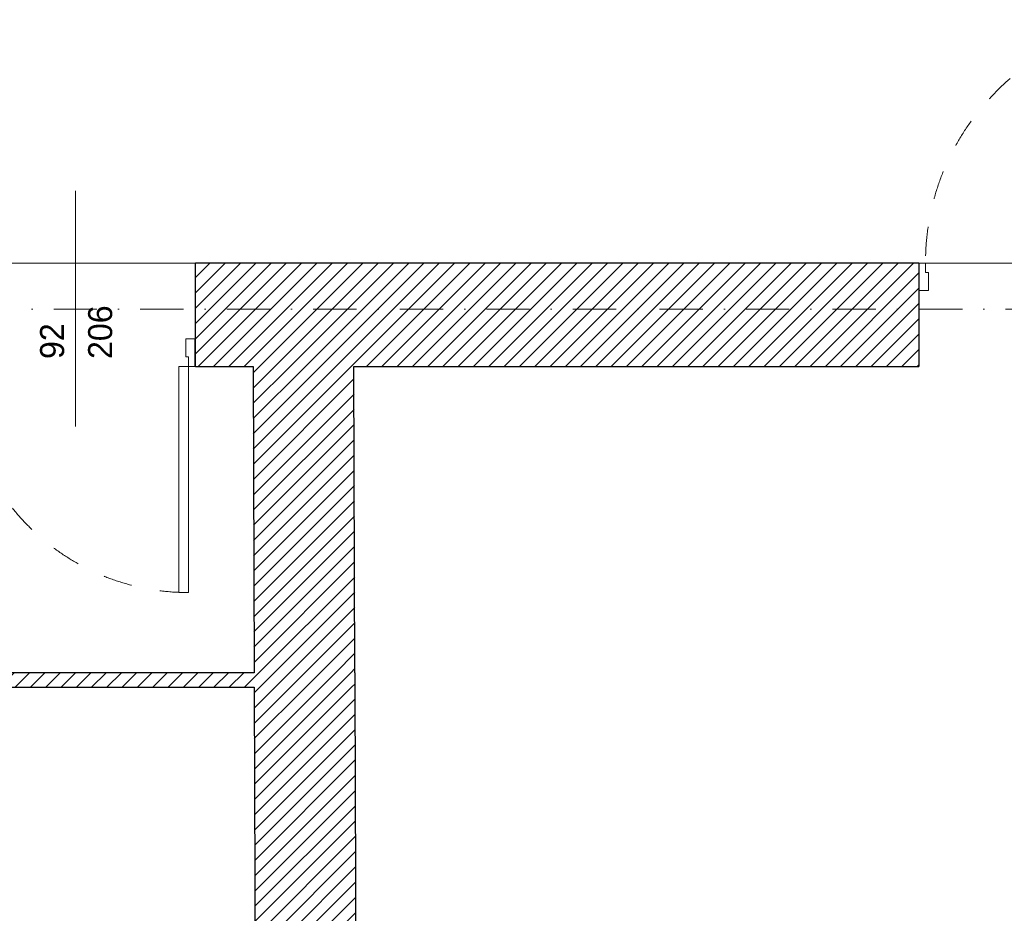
# Model space of a CAD drawing. Header units: millimetres. Extents: x -140780 to 266886, y -104422 to 233759.
# Tile 38 of 104: x 202975 to 207072, y 110692 to 114410. Entities that reach past the tile are written whole.
import ezdxf
from ezdxf.enums import TextEntityAlignment as Align

# ---------------------------------------------------------------- set-up
doc = ezdxf.new("R2010")
doc.units = ezdxf.units.MM
doc.header["$MEASUREMENT"] = 0
doc.linetypes.add('Kropki i Kreski', pattern=[360, 180, -90, 0, -90])
doc.linetypes.add('Przerywana', pattern=[240, 120, -120])
for name, color, linetype in [('Drzwi ArchiCAD', 7, 'Continuous'), ('Konstrukcja - Siatki mod', 7, 'Continuous'), ('KR_INW', 7, 'Continuous'), ('NAPIS_SODON', 7, 'Continuous'), ('Znaczniki drzwi ArchiCADa', 7, 'Continuous')]:
    doc.layers.add(name, color=color, linetype=linetype)
for name, color, linetype, lineweight in [('Drzwi ArchiCAD_Nr_pióra__1', 7, 'Continuous', 13), ('Drzwi ArchiCAD_Nr_pióra__27', 7, 'Continuous', 25), ('KR_INW_Nr_pióra__101', 252, 'Continuous', 5), ('KR_INW_Nr_pióra__27', 7, 'Continuous', 25), ('NAPIS_SODON_Nr_pióra__121', 255, 'Continuous', 0), ('Znaczniki drzwi ArchiCADa_Nr_pióra__7', 7, 'Continuous', 13)]:
    doc.layers.add(name, color=color, linetype=linetype, lineweight=lineweight)
doc.layers.add('Konstrukcja - Siatki mod_Nr_pióra__48', color=7, linetype='Continuous', lineweight=15, true_color=0xa80f02)
doc.layers.add('Znaczniki drzwi ArchiCADa_Nr_pióra__20', color=7, linetype='Continuous', lineweight=13, true_color=0xb00000)
doc.styles.add('GENERATED_STYLE_1', font='txt')
pattern_1 = [(45, (0, 0), (-31.819804, 31.819804), [])]

# ---------------------------------------------------------------- blocks, each defined once
blk = doc.blocks.new('Strop_2', base_point=(188316, 115154.1))
at = {"layer": 'NAPIS_SODON_Nr_pióra__121', "linetype": 'Continuous', "flags": 128}
blk.add_lwpolyline([(224893.2, 113397.6), (205242.2, 113397.6), (204667.3, 113397.6), (188316, 113397.6)], dxfattribs=at)
blk = doc.blocks.new('Drzwi 19_27')
at = {"layer": 'Drzwi ArchiCAD_Nr_pióra__1', "linetype": 'Continuous'}
for p, q in [((380.7, 0), (380.7, 841.4)), ((380.7, 841.4), (420.7, 841.4)), ((420.7, 841.4), (420.7, 0)), ((-420.7, 0), (-448.7, 0)), ((-448.7, 0), (-448.7, -115)), ((-420.7, -40), (-420.7, 0)), ((420.7, 0), (380.7, 0)), ((448.7, 0), (420.7, 0)), ((420.7, 0), (420.7, -40)), ((448.7, -115), (448.7, 0)), ((-408.7, -40), (-420.7, -40)), ((-408.7, -115), (-408.7, -40)), ((420.7, -40), (408.7, -40)), ((408.7, -40), (408.7, -115)), ((-448.7, -115), (-408.7, -115)), ((408.7, -115), (448.7, -115))]:
    blk.add_line(p, q, dxfattribs=at)
at = {"layer": 'Drzwi ArchiCAD_Nr_pióra__1', "linetype": 'Przerywana'}
blk.add_arc((420.7, 0), 841.4, 90, 180, dxfattribs=at)
at = {"layer": 'Drzwi ArchiCAD_Nr_pióra__27', "linetype": 'Continuous'}
for p, q in [((-448.7, -115), (-448.7, 0)), ((448.7, -115), (448.7, 0))]:
    blk.add_line(p, q, dxfattribs=at)
blk = doc.blocks.new('Znacznik Wym 19')
at = {"layer": 'Znaczniki drzwi ArchiCADa_Nr_pióra__20', "linetype": 'Continuous'}
blk.add_line((0, -670), (0, 300), dxfattribs=at)
at = {"layer": 'Znaczniki drzwi ArchiCADa_Nr_pióra__7', "style": 'GENERATED_STYLE_1'}
for tag, p in [('AC_MarkerText_3', (-182.4, -197.3)), ('AC_MarkerText_2', (17.6, -261.3))]:
    blk.add_attdef(tag, text='', height=100, rotation=270, dxfattribs=at).set_placement(p, align=Align.BOTTOM_LEFT)
blk = doc.blocks.new('Ściana_67', base_point=(204363.9, 113397.6))
at = {"layer": 'KR_INW_Nr_pióra__101', "linetype": 'Continuous'}
h = blk.add_hatch(dxfattribs=at)
h.set_pattern_fill('Cegła_licówka', color=256, style=0, pattern_type=2)
h.set_pattern_definition(pattern_1)
h.paths.add_polyline_path([(203949.8, 111692.9), (204369.8, 111692.9), (204365.4, 112967.6), (203945.4, 112967.6)])
h = blk.add_hatch(dxfattribs=at)
h.set_pattern_fill('Cegła_licówka', color=256, style=0, pattern_type=2)
h.set_pattern_definition(pattern_1)
h.paths.add_polyline_path([(203950.1, 111632.9), (203961.4, 108378.4), (204116.4, 108378.9), (204231.4, 108379.3), (204381.4, 108379.9), (204370.1, 111632.9)])
h = blk.add_hatch(dxfattribs=at)
h.set_pattern_fill('Cegła_licówka', color=256, style=0, pattern_type=2)
h.set_pattern_definition(pattern_1)
h.paths.add_polyline_path([(203964.6, 107481), (203964.9, 107385.1), (204384.9, 107385.1), (204384.6, 107482.4), (204234.6, 107481.9), (204119.6, 107481.5)])
at = {"layer": 'KR_INW_Nr_pióra__27', "linetype": 'Continuous'}
for p, q in [((204116.4, 108378.9), (203961.4, 108378.4)), ((204231.4, 108379.3), (204116.4, 108378.9)), ((204381.4, 108379.9), (204231.4, 108379.3)), ((204119.6, 107481.5), (203964.6, 107481)), ((204234.6, 107481.9), (204119.6, 107481.5)), ((204384.6, 107482.4), (204234.6, 107481.9))]:
    blk.add_line(p, q, dxfattribs=at)
at = {"layer": 'KR_INW_Nr_pióra__27', "linetype": 'Continuous', "flags": 128}
for points in [[(203945.4, 112967.6), (203949.8, 111692.9)], [(204369.8, 111692.9), (204365.4, 112967.6)], [(203950.1, 111632.9), (203961.4, 108378.4)], [(204381.4, 108379.9), (204370.1, 111632.9)], [(203964.6, 107481), (203964.9, 107385.1)], [(204384.9, 107385.1), (204384.6, 107482.4)]]:
    blk.add_lwpolyline(points, dxfattribs=at)
at = {"layer": 'Drzwi ArchiCAD', "linetype": 'Continuous', "xscale": -0.9999999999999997, "zscale": 1000, "rotation": 90.20050733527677}
blk.add_blockref('Drzwi 19_27', (204118, 107930.2), dxfattribs=at)
at = {"layer": 'Znaczniki drzwi ArchiCADa', "color": 14, "lineweight": 13, "true_color": 0xb00000}
ref = blk.add_blockref('Znacznik Wym 19', (204383, 107931.1), dxfattribs=dict(at, rotation=270.2005073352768))
ref.add_attrib('AC_MarkerText_2', '82', dxfattribs={"layer": 'Znaczniki drzwi ArchiCADa_Nr_pióra__7', "color": 7, "height": 100, "rotation": 0.2005, "style": 'GENERATED_STYLE_1'}).set_placement((203963, 107978), align=Align.BOTTOM_LEFT)
ref.add_attrib('AC_MarkerText_3', '206', dxfattribs={"layer": 'Znaczniki drzwi ArchiCADa_Nr_pióra__7', "color": 7, "height": 100, "rotation": 0.2005, "style": 'GENERATED_STYLE_1'}).set_placement((203963.7, 107778), align=Align.BOTTOM_LEFT)
ref.add_attrib('AC_MarkerText_5', 'EI60', dxfattribs={"layer": 'Znaczniki drzwi ArchiCADa_Nr_pióra__7', "color": 7, "height": 100, "rotation": 270.2005, "style": 'GENERATED_STYLE_1'}).set_placement((203783.5, 108305.7), align=Align.BOTTOM_LEFT)
blk = doc.blocks.new('Ściana_91', base_point=(200293.6, 111632.9))
at = {"layer": 'KR_INW_Nr_pióra__101', "linetype": 'Continuous'}
h = blk.add_hatch(dxfattribs=at)
h.set_pattern_fill('Cegła_licówka', color=256, style=0, pattern_type=2)
h.set_pattern_definition(pattern_1)
h.paths.add_polyline_path([(200408.6, 111632.9), (204370.1, 111632.9), (204370.1, 111692.9), (200408.6, 111692.9)])
at = {"layer": 'KR_INW_Nr_pióra__27', "linetype": 'Continuous', "flags": 128}
for points in [[(201758, 111692.9), (200408.6, 111692.9)], [(203949.8, 111692.9), (201818, 111692.9)], [(204370.1, 111632.9), (204370.1, 111692.9)], [(200408.6, 111632.9), (203950.1, 111632.9)]]:
    blk.add_lwpolyline(points, dxfattribs=at)
blk = doc.blocks.new('Drzwi 19_44')
at = {"layer": 'Drzwi ArchiCAD_Nr_pióra__1', "linetype": 'Continuous'}
for p, q in [((430.5, 0), (430.5, 941.1)), ((430.5, 941.1), (470.5, 941.1)), ((470.5, 941.1), (470.5, 0)), ((-470.5, 0), (-498.5, 0)), ((-498.5, 0), (-498.5, -115)), ((-470.5, -40), (-470.5, 0)), ((470.5, 0), (430.5, 0)), ((498.5, 0), (470.5, 0)), ((470.5, 0), (470.5, -40)), ((498.5, -115), (498.5, 0)), ((-458.5, -40), (-470.5, -40)), ((-458.5, -115), (-458.5, -40)), ((470.5, -40), (458.5, -40)), ((458.5, -40), (458.5, -115)), ((-498.5, -115), (-458.5, -115)), ((458.5, -115), (498.5, -115))]:
    blk.add_line(p, q, dxfattribs=at)
at = {"layer": 'Drzwi ArchiCAD_Nr_pióra__1', "linetype": 'Przerywana'}
blk.add_arc((470.5, 0), 941.1, 90, 180, dxfattribs=at)
at = {"layer": 'Drzwi ArchiCAD_Nr_pióra__27', "linetype": 'Continuous'}
for p, q in [((-498.5, 0), (-498.5, -115)), ((498.5, 0), (498.5, -115))]:
    blk.add_line(p, q, dxfattribs=at)
blk = doc.blocks.new('Znacznik Wym 19_7')
at = {"layer": 'Znaczniki drzwi ArchiCADa_Nr_pióra__20', "linetype": 'Continuous'}
blk.add_line((0, 250), (0, -730), dxfattribs=at)
at = {"layer": 'Znaczniki drzwi ArchiCADa_Nr_pióra__7', "style": 'GENERATED_STYLE_1'}
for tag, rotation, p in [('AC_MarkerText_5', 180, (737.2, 212.9)), ('AC_MarkerText_3', 270, (-182.4, 30.7)), ('AC_MarkerText_2', 270, (17.6, 30.7))]:
    blk.add_attdef(tag, text='', height=100, rotation=rotation, dxfattribs=at).set_placement(p, align=Align.BOTTOM_LEFT)
blk = doc.blocks.new('Drzwi 19_50')
at = {"layer": 'Drzwi ArchiCAD_Nr_pióra__1', "linetype": 'Continuous'}
for p, q in [((466.2, 0), (466.2, 1012.4)), ((466.2, 1012.4), (506.2, 1012.4)), ((506.2, 1012.4), (506.2, 0)), ((-506.2, 0), (-534.2, 0)), ((-534.2, 0), (-534.2, -115)), ((-506.2, -40), (-506.2, 0)), ((506.2, 0), (466.2, 0)), ((534.2, 0), (506.2, 0)), ((506.2, 0), (506.2, -40)), ((534.2, -115), (534.2, 0)), ((-494.2, -40), (-506.2, -40)), ((-494.2, -115), (-494.2, -40)), ((506.2, -40), (494.2, -40)), ((494.2, -40), (494.2, -115)), ((-534.2, -115), (-494.2, -115)), ((494.2, -115), (534.2, -115))]:
    blk.add_line(p, q, dxfattribs=at)
at = {"layer": 'Drzwi ArchiCAD_Nr_pióra__1', "linetype": 'Przerywana'}
blk.add_arc((506.2, 0), 1012.4, 90, 180, dxfattribs=at)
at = {"layer": 'Drzwi ArchiCAD_Nr_pióra__27', "linetype": 'Continuous'}
for p, q in [((-534.2, 0), (-534.2, -115)), ((534.2, 0), (534.2, -115))]:
    blk.add_line(p, q, dxfattribs=at)
blk = doc.blocks.new('Ściana_130', base_point=(209438.1, 113397.6))
at = {"layer": 'KR_INW_Nr_pióra__101', "linetype": 'Continuous'}
h = blk.add_hatch(dxfattribs=at)
h.set_pattern_fill('Cegła_licówka', color=256, style=0, pattern_type=2)
h.set_pattern_definition(pattern_1)
h.paths.add_polyline_path([(203705.5, 113397.6), (203705.5, 113082.6), (203705.5, 112967.6), (206715.7, 112967.6), (206715.7, 113282.6), (206715.7, 113397.6)])
at = {"layer": 'KR_INW_Nr_pióra__27', "linetype": 'Continuous'}
for p, q in [((203705.5, 113082.6), (203705.5, 113397.6)), ((206715.7, 113397.6), (206715.7, 113282.6)), ((206715.7, 113282.6), (206715.7, 112967.6)), ((203705.5, 112967.6), (203705.5, 113082.6))]:
    blk.add_line(p, q, dxfattribs=at)
at = {"layer": 'KR_INW_Nr_pióra__27', "linetype": 'Continuous', "flags": 128}
for points in [[(206715.7, 113397.6), (203705.5, 113397.6)], [(203705.5, 112967.6), (203945.4, 112967.6)], [(204365.4, 112967.6), (206715.7, 112967.6)]]:
    blk.add_lwpolyline(points, dxfattribs=at)
at = {"layer": 'Drzwi ArchiCAD', "linetype": 'Continuous', "zscale": 1000}
blk.add_blockref('Drzwi 19_50', (207249.9, 113397.6), dxfattribs=at)
at = {"layer": 'Drzwi ArchiCAD', "linetype": 'Continuous', "xscale": -1, "zscale": 1000, "rotation": 180}
blk.add_blockref('Drzwi 19_44', (203206.9, 112967.6), dxfattribs=at)
at = {"layer": 'Znaczniki drzwi ArchiCADa', "color": 14, "lineweight": 13, "true_color": 0xb00000}
ref = blk.add_blockref('Znacznik Wym 19_7', (203206.9, 112967.6), dxfattribs=dict(at, rotation=180))
ref.add_attrib('AC_MarkerText_2', '92', dxfattribs={"layer": 'Znaczniki drzwi ArchiCADa_Nr_pióra__7', "color": 7, "height": 100, "rotation": 90, "style": 'GENERATED_STYLE_1'}).set_placement((203189.3, 112998.2), align=Align.BOTTOM_LEFT)
ref.add_attrib('AC_MarkerText_3', '206', dxfattribs={"layer": 'Znaczniki drzwi ArchiCADa_Nr_pióra__7', "color": 7, "height": 100, "rotation": 90, "style": 'GENERATED_STYLE_1'}).set_placement((203389.3, 112998.2), align=Align.BOTTOM_LEFT)
blk = doc.blocks.new('Standardowy znacznik siatki_10')
at = {"layer": 'Konstrukcja - Siatki mod_Nr_pióra__48', "linetype": 'Kropki i Kreski'}
blk.add_line((1000, 0), (72912, 0), dxfattribs=at)

msp = doc.modelspace()

# ---------------------------------------------------------------- block references
at = {"layer": 'Konstrukcja - Siatki mod', "color": 8, "linetype": 'Continuous', "lineweight": 13, "zscale": 1000}
msp.add_blockref('Standardowy znacznik siatki_10', (177989.3, 113205.9), dxfattribs=at)
at = {"layer": 'KR_INW'}
for name, p in [('Ściana_130', (209438.1, 113397.6)), ('Ściana_67', (204363.9, 113397.6)), ('Ściana_91', (200293.6, 111632.9))]:
    msp.add_blockref(name, p, dxfattribs=at)
at = {"layer": 'NAPIS_SODON', "color": 255, "linetype": 'Continuous', "lineweight": 0}
msp.add_blockref('Strop_2', (188316, 115154.1), dxfattribs=at)

doc.saveas('drawing.dxf')
